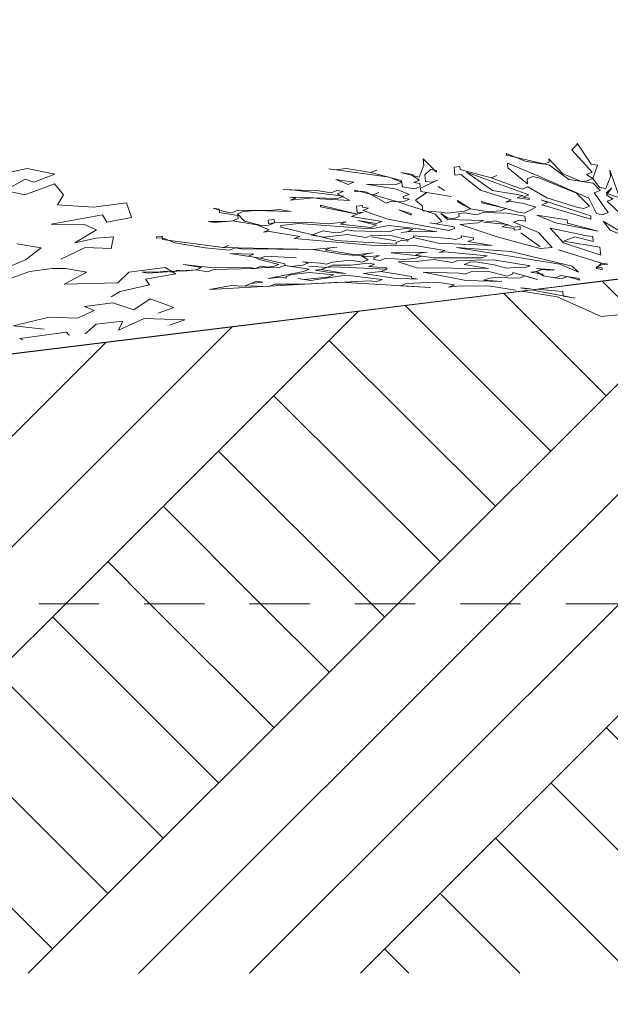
# Model space of a CAD drawing. Header units: millimetres. Extents: x 208545 to 5957542, y -593447 to 257160.
# Tile 9 of 60: x 5929392 to 5930373, y -590923 to -589286. Entities that reach past the tile are written whole.
import ezdxf

# ---------------------------------------------------------------- set-up
doc = ezdxf.new("R2010")
doc.units = ezdxf.units.MM
doc.header["$MEASUREMENT"] = 0
doc.linetypes.add('Przerywana KRÓTKA', pattern=[175, 100, -75])
doc.linetypes.add('Wipeout_Contour', pattern=[1000, 0, -1000])
for name, color, linetype, lineweight in [('Opisy - Etykiety_Nr_pióra__1', 7, 'Continuous', 13), ('Sytuacja - Teren_Nr_pióra__1', 7, 'Continuous', 13), ('Sytuacja - Teren_Nr_pióra__101', 252, 'Continuous', 5), ('Sytuacja - Teren_Nr_pióra__21', 7, 'Continuous', 25), ('Wnętrze - Umeblowanie_Nr_pióra__2', 8, 'Continuous', 13)]:
    doc.layers.add(name, color=color, linetype=linetype, lineweight=lineweight)
doc.layers.add('Sytuacja - Teren', color=7, linetype='Continuous')
doc.layers.add('Wnętrze - Umeblowanie', color=7, linetype='Continuous')
doc.dimstyles.new('STYL_AUTOMATYCZNY__3', dxfattribs={"dimtxt": 0.18, "dimasz": 364.8, "dimexe": 0.18, "dimexo": 0.0625, "dimgap": 0, "dimtad": 0, "dimtih": 1, "dimtoh": 1, "dimdec": 4, "dimzin": 0, "dimdsep": 46, "dimcen": 0.09, "dimadec": 0, "dimazin": 0, "dimtfac": 1, "dimtdec": 4, "dimtmove": 0, "dimatfit": 3, "dimldrblk": 'ARROWHEAD_11', "dimfxl": 1, "dimtolj": 1, "dimtzin": 0, "dimarcsym": 0})
pattern_1 = [(45, (5682170.8, -588257), (-275.77163, 275.77163), []), (45, (5682078.9, -588165.1), (-551.5433, 551.5433), []), (45, (5681986.94, -588073.15), (-551.5433, 551.5433), []), (135, (5681895.02, -587981.22), (91.92388, 91.92388), [390, -390])]

# ---------------------------------------------------------------- blocks, each defined once
blk = doc.blocks.new('Krzewy 27[3]_4', base_point=(5930302.9, -589788))
at = {"layer": 'Wnętrze - Umeblowanie_Nr_pióra__2', "color": 8, "linetype": 'Continuous', "lineweight": 13}
for p, q in [((5930308.8, -589502.9), (5930317.7, -589493.9)), ((5930342.4, -589539.7), (5930308.8, -589502.9)), ((5930317.7, -589493.9), (5930317.5, -589491.3)), ((5930317.5, -589491.3), (5930341, -589526.4)), ((5930063.2, -589528.4), (5930062.1, -589517.8)), ((5930062.1, -589517.8), (5930084.2, -589539.7)), ((5930200.4, -589511.5), (5930200.2, -589508.8)), ((5930200.2, -589508.8), (5930231.3, -589521.7)), ((5930271.7, -589528.2), (5930200.4, -589511.5)), ((5930271.1, -589522.9), (5930270.6, -589517.6)), ((5930270.6, -589517.6), (5930293, -589542.1)), ((5930005.7, -589547.8), (5929905, -589534.1)), ((5929905, -589534.1), (5929915.1, -589535.8)), ((5929915.1, -589535.8), (5929934.7, -589533.7)), ((5929934.7, -589533.7), (5929975.1, -589540.3)), ((5929975.1, -589540.3), (5929984.7, -589536.6)), ((5929984.7, -589536.6), (5929975.1, -589540.3)), ((5930055.3, -589548), (5930063.2, -589528.4)), ((5930073.9, -589535.4), (5930064.9, -589544.4)), ((5930084, -589537), (5930073.9, -589535.4)), ((5930084.2, -589539.7), (5930084, -589537)), ((5930113.2, -589531.3), (5930123, -589530.3)), ((5930114.5, -589544.6), (5930113.2, -589531.3)), ((5930123, -589530.3), (5930123.5, -589535.6)), ((5930123.5, -589535.6), (5930174.6, -589549.1)), ((5930202.7, -589532.7), (5930201.8, -589524.8)), ((5930201.8, -589524.8), (5930253.7, -589546.2)), ((5930235.2, -589558.9), (5930202.7, -589532.7)), ((5930231.3, -589521.7), (5930261.6, -589526.6)), ((5930261.6, -589526.6), (5930271.1, -589522.9)), ((5930303.9, -589551.7), (5930271.7, -589528.2)), ((5930341, -589526.4), (5930351.1, -589528)), ((5930351.1, -589528), (5930343.5, -589550.3)), ((5930372.9, -589547.2), (5930371.8, -589536.6)), ((5930371.8, -589536.6), (5930385.8, -589575.4)), ((5929937.5, -589560.3), (5929916.7, -589551.7)), ((5929916.7, -589551.7), (5929947, -589556.6)), ((5929975.1, -589540.3), (5930026.1, -589553.8)), ((5930026.4, -589556.4), (5930005.7, -589547.8)), ((5930045, -589543.7), (5930024.8, -589540.5)), ((5930024.8, -589540.5), (5930055.3, -589548)), ((5930026.1, -589553.8), (5930027.3, -589564.4)), ((5930045.2, -589546.4), (5930045, -589543.7)), ((5930055.9, -589553.3), (5930045.2, -589546.4)), ((5930046.3, -589557), (5930055.9, -589553.3)), ((5930085.6, -589552.9), (5930057.3, -589566.6)), ((5930064.9, -589544.4), (5930066, -589555)), ((5930076.1, -589556.6), (5930085.6, -589552.9)), ((5930124.4, -589543.5), (5930114.5, -589544.6)), ((5930156.9, -589569.7), (5930124.4, -589543.5)), ((5930176.8, -589570.3), (5930133.9, -589539.9)), ((5930133.9, -589539.9), (5930237.1, -589577.5)), ((5930174.6, -589549.1), (5930184.1, -589545.4)), ((5930184.1, -589545.4), (5930174.6, -589549.1)), ((5930174.6, -589549.1), (5930226.2, -589567.9)), ((5930243.9, -589547.2), (5930234.3, -589550.9)), ((5930234.3, -589550.9), (5930235.2, -589558.9)), ((5930254, -589548.9), (5930243.9, -589547.2)), ((5930253.7, -589546.2), (5930337, -589583.2)), ((5930316.2, -589574.6), (5930254, -589548.9)), ((5930293, -589542.1), (5930324.1, -589555)), ((5930344.3, -589558.3), (5930303.9, -589551.7)), ((5930324.1, -589555), (5930333.9, -589554)), ((5930332.8, -589543.4), (5930342.4, -589539.7)), ((5930343.5, -589550.3), (5930332.8, -589543.4)), ((5930333.9, -589554), (5930343.5, -589550.3)), ((5930343.5, -589550.3), (5930354.9, -589565.2)), ((5930365, -589566.9), (5930372.9, -589547.2)), ((5929849.1, -589569.5), (5929829.2, -589568.8)), ((5929829.2, -589568.8), (5929888.9, -589570.7)), ((5929929.6, -589579.9), (5929849.1, -589569.5)), ((5929909.1, -589574), (5929918.7, -589570.3)), ((5929918.7, -589570.3), (5929928.8, -589571.9)), ((5929947, -589556.6), (5929937.5, -589560.3)), ((5929948.7, -589572.5), (5929948.4, -589569.9)), ((5929948.4, -589569.9), (5929979, -589577.4)), ((5930017.7, -589568.1), (5929967.2, -589559.9)), ((5929967.2, -589559.9), (5930016.9, -589560.1)), ((5930016.9, -589560.1), (5930026.4, -589556.4)), ((5930038.5, -589576.6), (5930017.7, -589568.1)), ((5930027.3, -589564.4), (5930047.4, -589567.6)), ((5930056.4, -589558.7), (5930046.3, -589557)), ((5930047.4, -589567.6), (5930057, -589564)), ((5930057, -589564), (5930056.4, -589558.7)), ((5930057.3, -589566.6), (5930057.8, -589571.9)), ((5930066, -589555), (5930076.1, -589556.6)), ((5930086.7, -589563.6), (5930097.4, -589570.5)), ((5930097.4, -589570.5), (5930086.7, -589563.6)), ((5930208.2, -589585.8), (5930156.9, -589569.7)), ((5930227.3, -589578.5), (5930176.8, -589570.3)), ((5930226.2, -589567.9), (5930235.7, -589564.2)), ((5930235.7, -589564.2), (5930267.4, -589582.4)), ((5930355.5, -589570.5), (5930344.3, -589558.3)), ((5930354.9, -589565.2), (5930365, -589566.9)), ((5930374.9, -589565.8), (5930365.9, -589574.8)), ((5930366.1, -589577.5), (5930374.9, -589565.8)), ((5929850.5, -589582.7), (5929840.4, -589581.1)), ((5929840.4, -589581.1), (5929920, -589583.6)), ((5929880.2, -589582.3), (5929840.9, -589586.4)), ((5929840.9, -589586.4), (5929850.5, -589582.7)), ((5929890.3, -589584), (5929880.2, -589582.3)), ((5929888.9, -589570.7), (5929909.1, -589574)), ((5929940.2, -589586.8), (5929890.3, -589584)), ((5929928.8, -589571.9), (5929919.2, -589575.6)), ((5929919.2, -589575.6), (5929940.2, -589586.8)), ((5929920, -589583.6), (5929929.6, -589579.9)), ((5929958.5, -589571.5), (5929948.7, -589572.5)), ((5929968.6, -589573.2), (5929958.5, -589571.5)), ((5930000.3, -589591.3), (5929968.6, -589573.2)), ((5929979, -589577.4), (5929988.5, -589573.8)), ((5929988.5, -589573.8), (5929979, -589577.4)), ((5929979, -589577.4), (5930019.9, -589589.3)), ((5930028.9, -589580.3), (5930038.5, -589576.6)), ((5930029.2, -589583), (5930028.9, -589580.3)), ((5930039.3, -589584.6), (5930029.2, -589583)), ((5930029.7, -589588.3), (5930039.3, -589584.6)), ((5930067.9, -589573.6), (5930049.4, -589586.2)), ((5930049.4, -589586.2), (5930060.3, -589595.8)), ((5930057.8, -589571.9), (5930108.3, -589580.1)), ((5930108.3, -589580.1), (5930067.9, -589573.6)), ((5930198.6, -589589.5), (5930208.2, -589585.8)), ((5930217.7, -589582.2), (5930227.3, -589578.5)), ((5930237.9, -589585.4), (5930217.7, -589582.2)), ((5930237.1, -589577.5), (5930227.5, -589581.1)), ((5930227.5, -589581.1), (5930237.6, -589582.8)), ((5930237.6, -589582.8), (5930237.9, -589585.4)), ((5930268.2, -589590.3), (5930257.8, -589586)), ((5930257.8, -589586), (5930340, -589612.4)), ((5930267.4, -589582.4), (5930318.7, -589598.5)), ((5930338.3, -589596.5), (5930316.2, -589574.6)), ((5930337, -589583.2), (5930349.5, -589608.7)), ((5930345.9, -589574.2), (5930355.5, -589570.5)), ((5930369.2, -589606.7), (5930345.9, -589574.2)), ((5930365.9, -589574.8), (5930407.1, -589589.3)), ((5930376.8, -589584.4), (5930366.1, -589577.5)), ((5930367.2, -589588.1), (5930376.8, -589584.4)), ((5929723.3, -589601.3), (5929713.2, -589599.7)), ((5929713.2, -589599.7), (5929733.7, -589605.6)), ((5929723.9, -589606.6), (5929723.3, -589601.3)), ((5929753.4, -589603.6), (5929812.8, -589602.8)), ((5929783.1, -589603.2), (5929763.5, -589605.2)), ((5929842.9, -589605), (5929783.1, -589603.2)), ((5929812.8, -589602.8), (5929822.7, -589601.7)), ((5929822.7, -589601.7), (5929842.9, -589605)), ((5929891.7, -589597.2), (5929891.4, -589594.6)), ((5929891.4, -589594.6), (5929952.5, -589609.7)), ((5929952.5, -589609.7), (5929891.7, -589597.2)), ((5929951.2, -589596.4), (5929961, -589595.4)), ((5929952.3, -589607.1), (5929951.2, -589596.4)), ((5929961, -589595.4), (5929961.3, -589598.1)), ((5929961.3, -589598.1), (5929971.4, -589599.7)), ((5929971.4, -589599.7), (5929961.8, -589603.4)), ((5930009.8, -589587.7), (5930000.3, -589591.3)), ((5930019.9, -589589.3), (5930009.8, -589587.7)), ((5930019.9, -589589.3), (5930029.7, -589588.3)), ((5930081.6, -589609.7), (5930019.9, -589589.3)), ((5930042, -589611.2), (5930021.3, -589602.6)), ((5930021.3, -589602.6), (5930041.8, -589608.5)), ((5930060.3, -589595.8), (5930061.1, -589603.8)), ((5930119.2, -589589.7), (5930119, -589587.1)), ((5930119, -589587.1), (5930140.3, -589600.9)), ((5930140.3, -589600.9), (5930119.2, -589589.7)), ((5930130.7, -589604.6), (5930140.3, -589600.9)), ((5930140.3, -589600.9), (5930170.5, -589605.9)), ((5930159.1, -589590.9), (5930158.8, -589588.3)), ((5930158.8, -589588.3), (5930220.2, -589606.1)), ((5930199.7, -589600.1), (5930159.1, -589590.9)), ((5930190.2, -589603.8), (5930199.7, -589600.1)), ((5930208.4, -589588.5), (5930198.6, -589589.5)), ((5930228.6, -589591.8), (5930208.4, -589588.5)), ((5930249.1, -589597.7), (5930228.6, -589591.8)), ((5930230.3, -589607.7), (5930249.1, -589597.7)), ((5930258.7, -589594), (5930268.2, -589590.3)), ((5930340.5, -589617.7), (5930258.7, -589594)), ((5930318.7, -589598.5), (5930328.8, -589600.2)), ((5930328.8, -589600.2), (5930338.3, -589596.5)), ((5930400.3, -589619.6), (5930367.2, -589588.1)), ((5929754.2, -589611.5), (5929723.9, -589606.6)), ((5929733.7, -589605.6), (5929743.8, -589607.2)), ((5929743.8, -589607.2), (5929753.4, -589603.6)), ((5929745.2, -589620.5), (5929754.7, -589616.8)), ((5929763.5, -589605.2), (5929753.9, -589608.9)), ((5929753.9, -589608.9), (5929765.1, -589621.1)), ((5929754.7, -589616.8), (5929754.2, -589611.5)), ((5929804.7, -589619.7), (5929814.5, -589618.7)), ((5929814.5, -589618.7), (5929815, -589624)), ((5929943, -589613.4), (5929952.5, -589609.7)), ((5929993.5, -589621.6), (5929943, -589613.4)), ((5929962.1, -589606), (5929952.3, -589607.1)), ((5929952.5, -589609.7), (5929962.1, -589606)), ((5929961.8, -589603.4), (5930003, -589617.9)), ((5930003, -589617.9), (5930104.3, -589636.9)), ((5930041.8, -589608.5), (5930042, -589611.2)), ((5930061.1, -589603.8), (5930091.1, -589606.1)), ((5930092.8, -589622), (5930081.6, -589609.7)), ((5930091.1, -589606.1), (5930101.2, -589607.7)), ((5930102.3, -589618.3), (5930091.4, -589608.7)), ((5930091.4, -589608.7), (5930102.1, -589615.7)), ((5930101.2, -589607.7), (5930130.7, -589604.6)), ((5930102.1, -589615.7), (5930112.2, -589617.3)), ((5930162.1, -589620.2), (5930102.3, -589618.3)), ((5930112.2, -589617.3), (5930121.7, -589613.6)), ((5930121.2, -589608.3), (5930131, -589607.3)), ((5930121.7, -589613.6), (5930121.2, -589608.3)), ((5930131, -589607.3), (5930151.2, -589610.6)), ((5930151.2, -589610.6), (5930160.7, -589606.9)), ((5930160.7, -589606.9), (5930200.6, -589608.1)), ((5930170.5, -589605.9), (5930190.2, -589603.8)), ((5930200.6, -589608.1), (5930230.9, -589613)), ((5930221.6, -589619.3), (5930212, -589623)), ((5930220.2, -589606.1), (5930230.3, -589607.7)), ((5930231.7, -589621), (5930221.6, -589619.3)), ((5930230.9, -589613), (5930231.7, -589621)), ((5930281.6, -589623.8), (5930250.5, -589611)), ((5930250.5, -589611), (5930301, -589619.1)), ((5930301, -589619.1), (5930301.5, -589624.5)), ((5930340, -589612.4), (5930340.5, -589617.7)), ((5930349.5, -589608.7), (5930359.6, -589610.4)), ((5930359.6, -589610.4), (5930369.2, -589606.7)), ((5929705.6, -589621.9), (5929735.4, -589621.5)), ((5929715.7, -589623.6), (5929705.6, -589621.9)), ((5929745.2, -589620.5), (5929715.7, -589623.6)), ((5929735.4, -589621.5), (5929745.2, -589620.5)), ((5929785.6, -589627.1), (5929745.2, -589620.5)), ((5929765.1, -589621.1), (5929795.7, -589628.7)), ((5929806.3, -589635.6), (5929785.6, -589627.1)), ((5929795.7, -589628.7), (5929805.5, -589627.7)), ((5929796.8, -589639.3), (5929806.3, -589635.6)), ((5929805.2, -589625), (5929804.7, -589619.7)), ((5929815, -589624), (5929805.2, -589625)), ((5929805.5, -589627.7), (5929815, -589624)), ((5929815, -589624), (5929874.5, -589623.2)), ((5929825.4, -589628.3), (5929854.9, -589625.2)), ((5929825.7, -589630.9), (5929825.4, -589628.3)), ((5929917.4, -589653.6), (5929825.7, -589630.9)), ((5929854.9, -589625.2), (5929974.9, -589634.2)), ((5929874.5, -589623.2), (5929904.5, -589625.4)), ((5929904.5, -589625.4), (5929934, -589622.4)), ((5929934, -589622.4), (5929924.5, -589626.1)), ((5929924.5, -589626.1), (5929974.7, -589631.6)), ((5929935.4, -589635.7), (5929925.8, -589639.3)), ((5929945.5, -589637.3), (5929935.4, -589635.7)), ((5929984.2, -589627.9), (5929953.6, -589620.3)), ((5929953.6, -589620.3), (5929983.9, -589625.2)), ((5929974.7, -589631.6), (5929984.2, -589627.9)), ((5929974.9, -589634.2), (5930004.1, -589628.5)), ((5929983.9, -589625.2), (5929993.5, -589621.6)), ((5930004.1, -589628.5), (5930054.3, -589634)), ((5930014.8, -589635.5), (5930005.2, -589639.1)), ((5930034.4, -589633.4), (5930014.8, -589635.5)), ((5930044.5, -589635.1), (5930034.4, -589633.4)), ((5930035, -589638.7), (5930044.5, -589635.1)), ((5930054.3, -589634), (5930084.6, -589638.9)), ((5930113.5, -589630.6), (5930073.2, -589624)), ((5930073.2, -589624), (5930083.3, -589625.7)), ((5930083.3, -589625.7), (5930092.8, -589622)), ((5930104.3, -589636.9), (5930113.8, -589633.2)), ((5930113.8, -589633.2), (5930113.5, -589630.6)), ((5930123.1, -589626.9), (5930152.6, -589623.8)), ((5930184.8, -589647.3), (5930123.1, -589626.9)), ((5930152.6, -589623.8), (5930162.1, -589620.2)), ((5930162.4, -589622.8), (5930182, -589620.8)), ((5930202.5, -589626.7), (5930162.4, -589622.8)), ((5930182, -589620.8), (5930212.9, -589631)), ((5930192.9, -589630.4), (5930202.5, -589626.7)), ((5930213.1, -589633.6), (5930192.9, -589630.4)), ((5930212, -589623), (5930253.5, -589640.2)), ((5930212.9, -589631), (5930222.7, -589630)), ((5930213.4, -589636.3), (5930213.1, -589633.6)), ((5930223.2, -589635.3), (5930213.4, -589636.3)), ((5930222.7, -589630), (5930223.2, -589635.3)), ((5930295, -589657.3), (5930272.6, -589632.8)), ((5930272.6, -589632.8), (5930333.5, -589645.3)), ((5930352.6, -589637.9), (5930281.6, -589623.8)), ((5930301.5, -589624.5), (5930352.6, -589637.9)), ((5930372.2, -589635.9), (5930360.7, -589621)), ((5930360.7, -589621), (5930413.7, -589653.1)), ((5930413.7, -589653.1), (5930372.2, -589635.9)), ((5929618.9, -589647.1), (5929628.7, -589646)), ((5929619.2, -589649.7), (5929618.9, -589647.1)), ((5929629, -589648.7), (5929619.2, -589649.7)), ((5929628.7, -589646), (5929629.3, -589651.4)), ((5929649.7, -589657.3), (5929629, -589648.7)), ((5929629.3, -589651.4), (5929730, -589665.1)), ((5929806.6, -589638.3), (5929796.8, -589639.3)), ((5929857.1, -589646.5), (5929806.6, -589638.3)), ((5929847.5, -589650.2), (5929857.1, -589646.5)), ((5929987.8, -589662.4), (5929847.5, -589650.2)), ((5929895.8, -589637.1), (5929876.7, -589644.4)), ((5929876.7, -589644.4), (5929896.9, -589647.7)), ((5929916, -589640.4), (5929895.8, -589637.1)), ((5929896.9, -589647.7), (5929936.2, -589643.6)), ((5929925.8, -589639.3), (5929916, -589640.4)), ((5929936.2, -589643.6), (5929966.5, -589648.5)), ((5930005.2, -589639.1), (5929945.5, -589637.3)), ((5929966.5, -589648.5), (5929976.1, -589644.9)), ((5929976.1, -589644.9), (5930005.8, -589644.4)), ((5929976.3, -589647.5), (5930016.7, -589654)), ((5930016.7, -589654), (5929976.3, -589647.5)), ((5930005.8, -589644.4), (5930036.4, -589652)), ((5930044.8, -589637.7), (5930025.2, -589639.8)), ((5930025.2, -589639.8), (5930035, -589638.7)), ((5930036.4, -589652), (5930045.9, -589648.3)), ((5930045.9, -589648.3), (5930036.4, -589652)), ((5930036.4, -589652), (5930036.6, -589654.7)), ((5930084.6, -589638.9), (5930044.8, -589637.7)), ((5930045.9, -589648.3), (5930045.6, -589645.7)), ((5930045.6, -589645.7), (5930105.7, -589650.2)), ((5930086.6, -589657.5), (5930045.9, -589648.3)), ((5930105.7, -589650.2), (5930115.8, -589651.8)), ((5930115.8, -589651.8), (5930125.3, -589648.1)), ((5930125.3, -589648.1), (5930125, -589645.5)), ((5930125, -589645.5), (5930145.2, -589648.8)), ((5930145.5, -589651.4), (5930135.9, -589655.1)), ((5930145.2, -589648.8), (5930145.5, -589651.4)), ((5930256.3, -589666.7), (5930184.8, -589647.3)), ((5930223.8, -589640.6), (5930256, -589664.1)), ((5930256, -589664.1), (5930223.8, -589640.6)), ((5930253.5, -589640.2), (5930275.9, -589664.7)), ((5930313.8, -589647.3), (5930294.7, -589654.7)), ((5930344.4, -589654.9), (5930313.8, -589647.3)), ((5930333.5, -589645.3), (5930343.6, -589646.9)), ((5930343.6, -589646.9), (5930344.4, -589654.9)), ((5929700.2, -589665.5), (5929649.7, -589657.3)), ((5929740.3, -589669.3), (5929700.2, -589665.5)), ((5929730, -589665.1), (5929739.5, -589661.4)), ((5929739.5, -589661.4), (5929730, -589665.1)), ((5929730, -589665.1), (5929879.2, -589668.3)), ((5929749.9, -589665.7), (5929740.3, -589669.3)), ((5929760, -589667.3), (5929749.9, -589665.7)), ((5929879.2, -589668.3), (5929760, -589667.3)), ((5929879.2, -589668.3), (5929918.5, -589664.3)), ((5929929.7, -589676.5), (5929879.2, -589668.3)), ((5929908.7, -589665.3), (5929899.1, -589668.9)), ((5929918.5, -589664.3), (5929908.7, -589665.3)), ((5930017.3, -589659.4), (5929917.4, -589653.6)), ((5930047.3, -589661.6), (5929987.8, -589662.4)), ((5930026.5, -589653), (5930017, -589656.7)), ((5930017, -589656.7), (5930017.3, -589659.4)), ((5930036.6, -589654.7), (5930026.5, -589653)), ((5930097.8, -589669.8), (5930047.3, -589661.6)), ((5930176.3, -589661.6), (5930086.6, -589657.5)), ((5930147.4, -589670), (5930117.1, -589665.1)), ((5930117.1, -589665.1), (5930207.2, -589671.8)), ((5930135.9, -589655.1), (5930176.3, -589661.6)), ((5930275.9, -589664.7), (5930256.3, -589666.7)), ((5930294.7, -589654.7), (5930355.3, -589664.5)), ((5930356.7, -589677.8), (5930295, -589657.3)), ((5930355.3, -589664.5), (5930356.7, -589677.8)), ((5929781.3, -589681.2), (5929740.9, -589674.7)), ((5929740.9, -589674.7), (5929780.7, -589675.9)), ((5929780.7, -589675.9), (5929771.2, -589679.6)), ((5929771.2, -589679.6), (5929791.4, -589682.8)), ((5929791.7, -589685.5), (5929781.3, -589681.2)), ((5929791.4, -589682.8), (5929800.9, -589679.2)), ((5929800.9, -589679.2), (5929791.4, -589682.8)), ((5929791.4, -589682.8), (5929832, -589692)), ((5929800.9, -589679.2), (5929850.9, -589682)), ((5929850.9, -589682), (5929800.9, -589679.2)), ((5929899.1, -589668.9), (5929949.6, -589677.1)), ((5929959.7, -589678.8), (5929929.7, -589676.5)), ((5929949.6, -589677.1), (5929979.1, -589674.1)), ((5929969.3, -589675.1), (5929959.7, -589678.8)), ((5929970.4, -589685.7), (5929959.7, -589678.8)), ((5929959.7, -589678.8), (5929969.8, -589680.4)), ((5929979.1, -589674.1), (5929969.3, -589675.1)), ((5929969.8, -589680.4), (5929989.5, -589678.4)), ((5929989.5, -589678.4), (5929979.9, -589682)), ((5929979.9, -589682), (5929980.2, -589684.7)), ((5929980.2, -589684.7), (5929990.3, -589686.3)), ((5929990.3, -589686.3), (5929999.8, -589682.6)), ((5929999.8, -589682.6), (5930029.8, -589684.9)), ((5930008.8, -589673.7), (5930068.3, -589672.8)), ((5930059, -589679.2), (5930008.8, -589673.7)), ((5930029.8, -589684.9), (5930049.5, -589682.9)), ((5930058.5, -589673.9), (5930048.9, -589677.5)), ((5930048.9, -589677.5), (5930079.2, -589682.4)), ((5930049.5, -589682.9), (5930059, -589679.2)), ((5930068.3, -589672.8), (5930058.5, -589673.9)), ((5930079.2, -589682.4), (5930158.6, -589682.3)), ((5930088.2, -589673.5), (5930097.8, -589669.8)), ((5930098, -589672.4), (5930088.2, -589673.5)), ((5930168.2, -589678.6), (5930098, -589672.4)), ((5930288.8, -589692.9), (5930147.4, -589670)), ((5930158.6, -589682.3), (5930168.2, -589678.6)), ((5930207.2, -589671.8), (5930309, -589696.2)), ((5930358.1, -589691.1), (5930286.3, -589669)), ((5930286.3, -589669), (5930358.1, -589691.1)), ((5929693.7, -589698.3), (5929663.4, -589693.4)), ((5929663.4, -589693.4), (5929713.6, -589699)), ((5929684.2, -589702), (5929693.7, -589698.3)), ((5929713.6, -589699), (5929773.1, -589698.1)), ((5929783.2, -589699.8), (5929713.9, -589701.6)), ((5929773.1, -589698.1), (5929783.2, -589699.8)), ((5929783.2, -589699.8), (5929792.8, -589696.1)), ((5929793, -589698.8), (5929783.2, -589699.8)), ((5929822.2, -589693), (5929791.7, -589685.5)), ((5929792.8, -589696.1), (5929802.9, -589697.7)), ((5929822.8, -589698.4), (5929793, -589698.8)), ((5929802.9, -589697.7), (5929812.7, -589696.7)), ((5929812.7, -589696.7), (5929822.2, -589693)), ((5929832.3, -589694.7), (5929822.8, -589698.4)), ((5929832, -589692), (5929832.3, -589694.7)), ((5929872.7, -589701.2), (5929832.3, -589694.7)), ((5929832.3, -589694.7), (5929842.4, -589696.3)), ((5929842.4, -589696.3), (5929862.1, -589694.3)), ((5929871.6, -589690.6), (5929861.5, -589689)), ((5929861.5, -589689), (5929891.5, -589691.2)), ((5929862.1, -589694.3), (5929871.6, -589690.6)), ((5929863.2, -589704.9), (5929872.7, -589701.2)), ((5929902.2, -589698.2), (5929872.2, -589695.9)), ((5929872.2, -589695.9), (5929902.2, -589698.2)), ((5929891.5, -589691.2), (5929901.6, -589692.8)), ((5929902.2, -589698.2), (5929892.6, -589701.8)), ((5929892.6, -589701.8), (5929902.2, -589698.2)), ((5929901.6, -589692.8), (5929911.2, -589689.2)), ((5929902.2, -589698.2), (5929911.7, -589694.5)), ((5929912, -589697.1), (5929902.2, -589698.2)), ((5929911.2, -589689.2), (5929940.6, -589686.1)), ((5929911.7, -589694.5), (5929941.5, -589694.1)), ((5930001.8, -589701.2), (5929912, -589697.1)), ((5929940.6, -589686.1), (5929960.8, -589689.4)), ((5929941.5, -589694.1), (5929970.9, -589691)), ((5929960.8, -589689.4), (5929970.4, -589685.7)), ((5929970.9, -589691), (5929981, -589692.7)), ((5929981, -589692.7), (5929971.5, -589696.3)), ((5929971.5, -589696.3), (5930001.5, -589698.6)), ((5930001.8, -589701.2), (5929992.2, -589704.9)), ((5929992.2, -589704.9), (5930001.8, -589701.2)), ((5930001.5, -589698.6), (5930001.8, -589701.2)), ((5930020.3, -589688.6), (5930050, -589688.2)), ((5930051.1, -589698.8), (5930020.3, -589688.6)), ((5930050, -589688.2), (5930079.5, -589685.1)), ((5930170.4, -589699.8), (5930051.1, -589698.8)), ((5930079.5, -589685.1), (5930109.8, -589690)), ((5930109.8, -589690), (5930119.3, -589686.3)), ((5930119.3, -589686.3), (5930178.8, -589685.5)), ((5930139.5, -589689.6), (5930130, -589693.3)), ((5930130, -589693.3), (5930170.4, -589699.8)), ((5930149.4, -589688.6), (5930139.5, -589689.6)), ((5930179.6, -589693.5), (5930149.4, -589688.6)), ((5930178.8, -589685.5), (5930239.4, -589695.3)), ((5930200.1, -589699.4), (5930179.6, -589693.5)), ((5930219.8, -589697.4), (5930200.1, -589699.4)), ((5930229.9, -589699), (5930219.8, -589697.4)), ((5930239.4, -589695.3), (5930229.9, -589699)), ((5930259.9, -589701.3), (5930249.8, -589699.6)), ((5930249.8, -589699.6), (5930279.8, -589701.9)), ((5930259.9, -589701.3), (5930250.3, -589704.9)), ((5930250.3, -589704.9), (5930259.9, -589701.3)), ((5930270, -589702.9), (5930259.9, -589701.3)), ((5930319.9, -589705.8), (5930288.8, -589692.9)), ((5930309, -589696.2), (5930319.9, -589705.8)), ((5930358.4, -589693.7), (5930348.8, -589697.4)), ((5930348.8, -589697.4), (5930358.9, -589699)), ((5930349.1, -589700), (5930358.1, -589691.1)), ((5930359.2, -589701.7), (5930349.1, -589700)), ((5930358.1, -589691.1), (5930368.2, -589692.7)), ((5930368.2, -589692.7), (5930358.4, -589693.7)), ((5930358.9, -589699), (5930359.2, -589701.7)), ((5929595.2, -589705.9), (5929625, -589705.5)), ((5929605.3, -589707.5), (5929595.2, -589705.9)), ((5929684.2, -589702), (5929605.3, -589707.5)), ((5929625, -589705.5), (5929634.8, -589704.5)), ((5929634.8, -589704.5), (5929644.9, -589706.1)), ((5929644.9, -589706.1), (5929654.4, -589702.4)), ((5929654.4, -589702.4), (5929664.5, -589704.1)), ((5929664.5, -589704.1), (5929684.2, -589702)), ((5929704.4, -589705.3), (5929684.2, -589702)), ((5929713.9, -589701.6), (5929704.4, -589705.3)), ((5929804.8, -589716.3), (5929863.2, -589704.9)), ((5929824.4, -589714.3), (5929804.8, -589716.3)), ((5929834.5, -589715.9), (5929824.4, -589714.3)), ((5929843.8, -589709.6), (5929834.3, -589713.3)), ((5929834.3, -589713.3), (5929834.5, -589715.9)), ((5929873.3, -589706.5), (5929843.8, -589709.6)), ((5929874.6, -589719.8), (5929854.4, -589716.5)), ((5929854.4, -589716.5), (5929864.5, -589718.2)), ((5929864.5, -589718.2), (5929903.8, -589714.1)), ((5929913.4, -589710.4), (5929873.3, -589706.5)), ((5929933.3, -589711), (5929874.6, -589719.8)), ((5929882.8, -589702.9), (5929892.6, -589701.8)), ((5929903, -589706.1), (5929882.8, -589702.9)), ((5929892.6, -589701.8), (5929933, -589708.4)), ((5929933, -589708.4), (5929903, -589706.1)), ((5929903.8, -589714.1), (5929913.4, -589710.4)), ((5929993.6, -589718.2), (5929933.3, -589711)), ((5929962.8, -589708), (5929992.2, -589704.9)), ((5930013.2, -589716.1), (5929962.8, -589708)), ((5929992.2, -589704.9), (5930042.7, -589713.1)), ((5930053.1, -589717.4), (5930013.2, -589716.1)), ((5930042.7, -589713.1), (5930043, -589715.7)), ((5930043, -589715.7), (5930053.1, -589717.4)), ((5930132.8, -589719.8), (5930061.8, -589705.7)), ((5930061.8, -589705.7), (5930121.5, -589707.6)), ((5930121.5, -589707.6), (5930131.6, -589709.2)), ((5930131.6, -589709.2), (5930141.2, -589705.5)), ((5930141.2, -589705.5), (5930170.9, -589705.1)), ((5930172, -589715.8), (5930162.5, -589719.4)), ((5930170.9, -589705.1), (5930201.5, -589712.7)), ((5930181.9, -589714.7), (5930172, -589715.8)), ((5930221.7, -589716), (5930181.9, -589714.7)), ((5930201.5, -589712.7), (5930211, -589709)), ((5930211, -589709), (5930210.8, -589706.4)), ((5930210.8, -589706.4), (5930251.7, -589718.2)), ((5930231.2, -589712.3), (5930221.7, -589716)), ((5930251.7, -589718.2), (5930231.2, -589712.3)), ((5930240.5, -589706), (5930250.3, -589704.9)), ((5930260.7, -589709.2), (5930240.5, -589706)), ((5930250.3, -589704.9), (5930261, -589711.9)), ((5930261, -589711.9), (5930260.7, -589709.2)), ((5930261, -589711.9), (5930281.2, -589715.2)), ((5930291.3, -589716.8), (5930261, -589711.9)), ((5930279.8, -589701.9), (5930270, -589702.9)), ((5930281.2, -589715.2), (5930290.7, -589711.5)), ((5930290.7, -589711.5), (5930321, -589716.4)), ((5930300.8, -589713.1), (5930291.3, -589716.8)), ((5930321.3, -589719), (5930300.8, -589713.1)), ((5930321, -589716.4), (5930321.3, -589719)), ((5929924.6, -589722.7), (5929707.4, -589734.5)), ((5929707.4, -589734.5), (5929746.4, -589727.8)), ((5929746.4, -589727.8), (5929756.5, -589729.4)), ((5929756.5, -589729.4), (5929766.3, -589728.4)), ((5929766.3, -589728.4), (5929785.4, -589721)), ((5929775.9, -589724.7), (5929766.3, -589728.4)), ((5929766.3, -589728.4), (5929806.2, -589729.6)), ((5929795.5, -589722.7), (5929775.9, -589724.7)), ((5929785.4, -589721), (5929795.5, -589722.7)), ((5929806.2, -589729.6), (5929815.7, -589725.9)), ((5929815.7, -589725.9), (5929865.4, -589726.1)), ((5929865.4, -589726.1), (5929974, -589720.2)), ((5930074.4, -589731.3), (5929924.6, -589722.7)), ((5929974, -589720.2), (5929984.1, -589721.9)), ((5929984.1, -589721.9), (5929993.6, -589718.2)), ((5930034, -589724.7), (5930024.4, -589728.4)), ((5930024.4, -589728.4), (5930074.4, -589731.3)), ((5930083.4, -589722.3), (5930034, -589724.7)), ((5930113.7, -589727.2), (5930083.4, -589722.3)), ((5930104.1, -589730.9), (5930113.7, -589727.2)), ((5930123.8, -589728.8), (5930104.1, -589730.9)), ((5930173.4, -589729), (5930123.8, -589728.8)), ((5930192.5, -589721.7), (5930132.8, -589719.8)), ((5930162.5, -589719.4), (5930192.5, -589721.7)), ((5930284.5, -589747), (5930173.4, -589729)), ((5930314.5, -589749.3), (5930223.3, -589731.9)), ((5930223.3, -589731.9), (5930293.5, -589738)), ((5930357.4, -589779.7), (5930284.5, -589747)), ((5930293.5, -589738), (5930294.3, -589746)), ((5930294.3, -589746), (5930314.5, -589749.3)), ((5930396.7, -589775.6), (5930357.4, -589779.7))]:
    blk.add_line(p, q, dxfattribs=at)
blk = doc.blocks.new('Krzewy 27[4]_4', base_point=(5929170.8, -589859.6))
at = {"layer": 'Wnętrze - Umeblowanie_Nr_pióra__2', "color": 8, "linetype": 'Continuous', "lineweight": 13}
for p, q in [((5929404.6, -589533.6), (5929363.7, -589542.6)), ((5929450.3, -589543.3), (5929404.6, -589533.6)), ((5929367.4, -589570), (5929401.3, -589551.5)), ((5929401.3, -589551.5), (5929415.4, -589556.5)), ((5929415.4, -589556.5), (5929450.3, -589543.3)), ((5929400.8, -589577.2), (5929367.4, -589570)), ((5929449.7, -589559), (5929400.8, -589577.2)), ((5929464.6, -589577.3), (5929449.7, -589559)), ((5929455, -589594.3), (5929464.6, -589577.3)), ((5929514.5, -589597.8), (5929455, -589594.3)), ((5929569.6, -589590.9), (5929514.5, -589597.8)), ((5929577.7, -589615.3), (5929569.6, -589590.9)), ((5929444.3, -589626.4), (5929529.4, -589610.5)), ((5929529.4, -589610.5), (5929536.7, -589623.1)), ((5929536.7, -589623.1), (5929577.7, -589615.3)), ((5929499.3, -589626.5), (5929444.3, -589626.4)), ((5929483.7, -589657.3), (5929519.3, -589635.5)), ((5929519.3, -589635.5), (5929499.3, -589626.5)), ((5929518.9, -589649.5), (5929483.7, -589657.3)), ((5929547.5, -589647.2), (5929518.9, -589649.5)), ((5929544, -589666.8), (5929547.5, -589647.2)), ((5929427.6, -589665.3), (5929387, -589659.1)), ((5929401.4, -589685.6), (5929427.6, -589665.3)), ((5929460.3, -589684.3), (5929500.9, -589665.2)), ((5929500.9, -589665.2), (5929544, -589666.8)), ((5929368.9, -589699.4), (5929401.4, -589685.6)), ((5929446.1, -589700), (5929408.5, -589704.9)), ((5929468.1, -589699.9), (5929446.1, -589700)), ((5929503.4, -589705.8), (5929468.1, -589699.9)), ((5929633.7, -589698.3), (5929573.1, -589705.8)), ((5929651.5, -589708.5), (5929633.7, -589698.3)), ((5929408.5, -589704.9), (5929363.3, -589721.4)), ((5929465.6, -589726.1), (5929503.4, -589705.8)), ((5929573.1, -589705.8), (5929555, -589723.7)), ((5929601.1, -589717.4), (5929651.5, -589708.5)), ((5929607.6, -589727.1), (5929601.1, -589717.4)), ((5929555, -589723.7), (5929465.6, -589726.1)), ((5929558.6, -589738), (5929607.6, -589727.1)), ((5929544, -589747.2), (5929558.6, -589738)), ((5929581.7, -589768.7), (5929608.4, -589750.2)), ((5929608.4, -589750.2), (5929647.8, -589764.5)), ((5929499.6, -589763.1), (5929546.5, -589757)), ((5929515.6, -589769.4), (5929499.6, -589763.1)), ((5929546.5, -589757), (5929581.7, -589768.7)), ((5929647.8, -589764.5), (5929622.1, -589774)), ((5929381.6, -589795.3), (5929440.5, -589780.5)), ((5929440.5, -589780.5), (5929487.8, -589782.2)), ((5929487.8, -589782.2), (5929515.6, -589769.4)), ((5929556.3, -589802.2), (5929598.9, -589782.8)), ((5929598.9, -589782.8), (5929666.4, -589785.3)), ((5929432.4, -589800.9), (5929381.6, -589795.3)), ((5929484.9, -589823), (5929519.2, -589792.3)), ((5929519.2, -589792.3), (5929563.4, -589787.1)), ((5929563.4, -589787.1), (5929556.3, -589802.2)), ((5929666.4, -589785.3), (5929597.7, -589808.9)), ((5929392.1, -589815.9), (5929469.7, -589805.4)), ((5929420.2, -589830.2), (5929392.1, -589815.9)), ((5929469.7, -589805.4), (5929484.9, -589823)), ((5929330.1, -589826), (5929420.2, -589830.2))]:
    blk.add_line(p, q, dxfattribs=at)
blk = doc.blocks.new('ARROWHEAD_11')
at = {"color": 0, "linetype": 'Continuous', "lineweight": 0}
blk.add_line((0, 0), (-1, 0), dxfattribs=at)
at = {"color": 0, "linetype": 'Continuous', "lineweight": 0, "const_width": 0.25, "flags": 128}
blk.add_lwpolyline([(-0.125, 0, 1), (0.125, 0, 1)], format="xyb", close=True, dxfattribs=at)

msp = doc.modelspace()

# ---------------------------------------------------------------- hatches: boundary and pattern name
at = {"layer": 'Sytuacja - Teren_Nr_pióra__101', "linetype": 'Continuous', "lineweight": 5}
h = msp.add_hatch(dxfattribs=at)
h.set_pattern_fill('Grunt_0004', color=252, style=0, pattern_type=2)
h.set_pattern_definition(pattern_1)
h.paths.add_polyline_path([(5927094.113, -589956.995), (5928444.349, -589956.995), (5928744.349, -590256.995), (5951398.605, -590256.995), (5951698.605, -589956.995), (5953782.133, -589956.995), (5953782.133, -590870.884), (5927094.113, -590870.884)])

# ---------------------------------------------------------------- linework, layer by layer
at = {"layer": 'Sytuacja - Teren_Nr_pióra__101', "color": 252, "linetype": 'Przerywana KRÓTKA', "lineweight": 5}
msp.add_line((5951398.605, -590256.995), (5928744.349, -590256.995), dxfattribs=at)

# ---------------------------------------------------------------- block references
at = {"layer": 'Wnętrze - Umeblowanie', "color": 104, "linetype": 'Continuous', "lineweight": 13, "true_color": 0x029e21}
for name, p in [('Krzewy 27[3]_4', (5930302.883, -589788.017)), ('Krzewy 27[4]_4', (5929170.808, -589859.643))]:
    msp.add_blockref(name, p, dxfattribs=at)

# ---------------------------------------------------------------- next in the draw order: wipeouts: each hides what was drawn before it
at = {"color": 254, "linetype": 'Wipeout_Contour', "lineweight": 0, "ltscale": 29792772.78099041}
msp.add_wipeout([(5929022.352, -589856.995), (5928498.96, -589950.239), (5928955.771, -589893.729), (5929652.054, -589807.907), (5930309.086, -589726.62)], dxfattribs=at).dxf.layer = 'Sytuacja - Teren'

# ---------------------------------------------------------------- next in the draw order: hatches: boundary and pattern name
at = {"layer": 'Sytuacja - Teren_Nr_pióra__1', "linetype": 'Continuous', "lineweight": 13}
h = msp.add_hatch(dxfattribs=at)
h.set_pattern_fill('Grunt_0004', style=0, pattern_type=2)
h.set_pattern_definition(pattern_1)
h.paths.add_polyline_path([(5931862.677, -589453.385), (5930871.848, -589656.995), (5929652.054, -589807.907), (5928955.771, -589893.729), (5928444.349, -589956.995), (5928744.349, -590256.995), (5951398.605, -590256.995), (5951698.605, -589956.995), (5951684.898, -589956.995), (5951676.487, -589956.995), (5951665.82, -589956.995), (5950125.283, -589770.263), (5949211.104, -589656.995), (5948071.86, -589423.501), (5946760.917, -589156.995), (5944964.046, -588824.483), (5944590.303, -588756.995), (5944068.611, -588685.116), (5942349.934, -588456.995), (5940606.307, -588272.103), (5940469.17, -588256.995), (5940373.013, -588256.995), (5940155.682, -588256.995), (5939459.574, -588256.995), (5939037.185, -588303.823), (5937725.854, -588456.995), (5936480.001, -588626.534), (5935527.542, -588756.995), (5934539.263, -588934.142), (5933313.52, -589156.995)])

# ---------------------------------------------------------------- next in the draw order: linework, layer by layer
at = {"layer": 'Sytuacja - Teren_Nr_pióra__21', "color": 7, "linetype": 'Continuous', "lineweight": 25}
for p, q in [((5929652.054, -589807.907), (5930871.848, -589656.995)), ((5928955.771, -589893.729), (5929652.054, -589807.907))]:
    msp.add_line(p, q, dxfattribs=at)

# ---------------------------------------------------------------- next in the draw order: leaders
at = {"layer": 'Opisy - Etykiety_Nr_pióra__1', "color": 7, "linetype": 'Continuous', "lineweight": 13, "annotation_type": 0, "has_hookline": 1, "hookline_direction": 0, "text_width": 4355.75}
msp.add_leader([(5927948.453, -589811.725), (5927948.453, -592541.785), (5928770.579, -592553.979)], dimstyle='STYL_AUTOMATYCZNY__3', dxfattribs=at)

doc.saveas('drawing.dxf')
